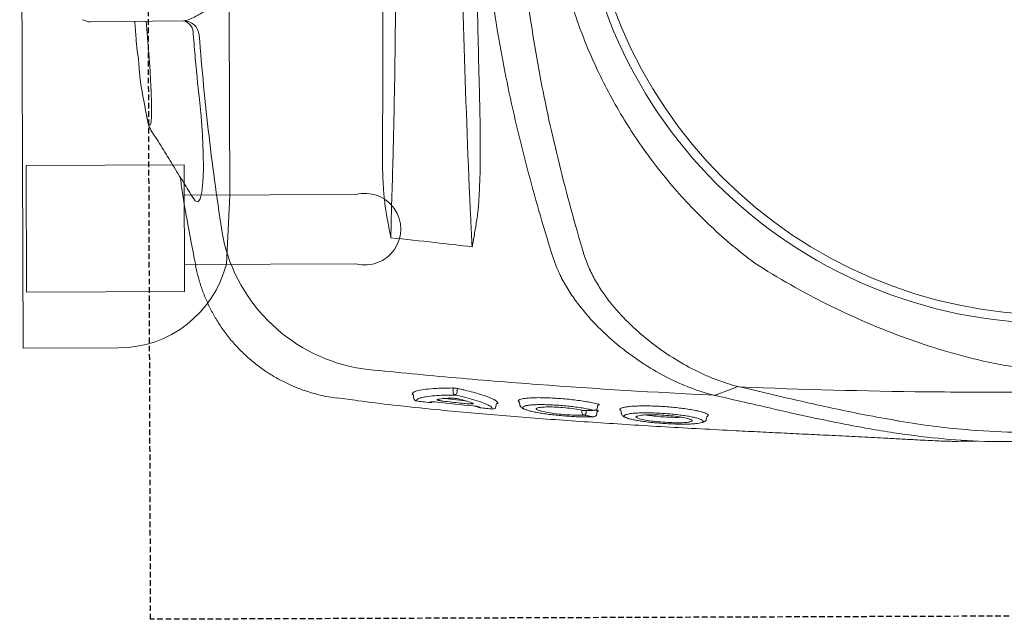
# Model space of a CAD drawing. Header units: millimetres. Extents: x 103872 to 294171, y 5570 to 32737.
# Tile 44 of 117: x 107040 to 107260, y 17289 to 17423. Entities that reach past the tile are written whole.
import ezdxf

# ---------------------------------------------------------------- set-up
doc = ezdxf.new("R2010")
doc.units = ezdxf.units.MM
doc.header["$LTSCALE"] = 2.5
doc.linetypes.add('11aa1PB-bd$0$11aa1PB-af$0$TRATTEGGIATA', pattern=[0.75, 0.5, -0.25])
for name, color, linetype, lineweight in [('CKD Equipments', 252, 'Continuous', 0), ('Dimension', 40, 'Continuous', 0), ('EQUIPMENT', 210, 'Continuous', 0)]:
    doc.layers.add(name, color=color, linetype=linetype, lineweight=lineweight)
doc.layers.add('FAINTEQUIP', color=253, linetype='Continuous')

# ---------------------------------------------------------------- blocks, each defined once
blk = doc.blocks.new('G$C62143A14')
at = {"color": 8, "linetype": 'Continuous', "lineweight": 0}
for p, q in [((133.76, 441.62), (133.99, 420.82)), ((113.93, 429.31), (112.94, 429.15)), ((130.32, 428.9), (133.9, 429.19)), ((79.21, 418.06), (79.21, 418.06)), ((49.55, 386.51), (49, 381.81)), ((49.57, 386.5), (49.57, 386.51)), ((48.88, 368.7), (48.87, 368.69)), ((49.39, 369.29), (49.5, 369.31)), ((50.37, 369.67), (50.78, 369.47)), ((49.44, 362.37), (48.95, 357.79)), ((50.85, 360.49), (51.48, 360.49)), ((51.33, 359.64), (50.86, 359.63)), ((47.71, 350.93), (47.62, 350.94)), ((47.68, 350.93), (48.05, 350.9)), ((48.57, 345.63), (48.03, 345.57)), ((45.34, 329.13), (45.33, 329.04)), ((45.95, 328.38), (46.32, 328.34)), ((46.82, 328.73), (46.75, 328.33)), ((46.79, 328.96), (46.78, 328.89)), ((47.41, 328.22), (47.77, 328.17)), ((46.65, 322.92), (46.12, 322.87)), ((44.97, 303.8), (45.36, 303.77)), ((45.65, 303.41), (45.51, 303.55)), ((45.8, 303.47), (45.65, 303.41)), ((49.57, 299.48), (50.21, 302.26))]:
    blk.add_line(p, q, dxfattribs=at)
at = {"color": 8, "linetype": 'Continuous', "lineweight": 0, "flags": 128}
for points in [[(94.26, 418.59), (93.66, 418.2), (93.46, 417.59), (94.13, 417.09), (95.62, 416.73), (97.89, 416.49), (100.81, 416.39), (104.33, 416.43), (108.32, 416.6), (112.67, 416.91), (116.39, 417.25), (120.19, 417.68), (120.19, 417.68), (120.19, 417.68)], [(50.36, 301.27), (50.36, 301.27), (50.36, 301.27)], [(51.87, 297.29), (51.12, 299.29), (50.37, 301.26)]]:
    blk.add_lwpolyline(points, dxfattribs=at)
at = {"color": 8, "linetype": 'Continuous', "lineweight": 0}
for radius in [106.93, 105]:
    blk.add_circle((173.18, 226), radius, dxfattribs=at)
for centre, radius, start, end in [((137.26, 441.66), 3.5, 149.6525, 180.6162), ((130.52, 420.79), 3.47, 274.6644, 0.6066), ((131.16, 421.56), 2.92, 266.0995, 345.287), ((93.4, 375.11), 37.74, 101.688, 171.5562), ((49.57, 368.62), 0.7, 105.1816, 173.5015), ((49.57, 368.62), 0.695, 105.2693, 173.8356), ((49.23, 365.55), 0.7, 173.3804, 218.7703), ((50.81, 359.83), 0.662, 86.742, 152.268), ((50.9, 360.34), 0.71, 196.8739, 266.2326), ((51.31, 359.28), 0.355, 16.969, 86.1806), ((51.49, 360.82), 0.331, 266.795, 332.1856), ((48.04, 354.42), 0.696, 128.4109, 174.5774), ((47.76, 351.62), 0.697, 174.0499, 258.4519), ((46.34, 331.01), 0.662, 90.4906, 162.5797), ((46.36, 331.4), 0.685, 195.9711, 268.143), ((46.03, 329.07), 0.7, 182.9235, 263.468), ((47.48, 328.91), 0.7, 181.8037, 263.5226)]:
    blk.add_arc(centre, radius, start, end, dxfattribs=at)
for points, knots in [([(124.61, 430.86), (123.92, 430.81), (120.23, 430.56), (116.76, 429.87), (113.93, 429.31)], [0, 0, 0, 0, 0.187713, 1, 1, 1, 1]), ([(133.87, 431.73), (132.61, 431.65), (129.52, 431.46), (126.44, 431.07), (124.61, 430.84)], [0, 0, 0, 0, 0.406128, 1, 1, 1, 1]), ([(109.39, 428.05), (108.12, 427.23), (105.58, 425.64), (101.69, 423.22), (97.89, 420.88), (95.41, 419.35), (94.24, 418.63)], [0, 0, 0, 0, 0.253353, 0.510138, 0.769176, 1, 1, 1, 1]), ([(112.72, 429.1), (112.54, 429.08), (112.03, 428.98), (111.21, 428.78), (110.45, 428.55), (109.86, 428.32), (109.52, 428.12), (109.39, 428.05)], [0, 0, 0, 0, 0.100787, 0.407598, 0.731303, 0.895894, 1, 1, 1, 1]), ([(112.94, 429.15), (112.46, 429.05), (111.51, 428.84), (110.75, 428.57), (110.53, 428.34), (110.88, 428.16), (111.82, 428.04), (113.29, 427.99), (115.28, 427.99), (117.7, 428.06), (120.5, 428.19), (123.59, 428.37), (126.9, 428.61), (129.18, 428.8), (130.32, 428.9)], [0, 0, 0, 0, 0.082617, 0.165235, 0.248974, 0.332713, 0.416293, 0.499873, 0.583402, 0.66693, 0.750192, 0.833453, 0.916727, 1, 1, 1, 1]), ([(99.02, 421.57), (97.86, 421.41), (91.22, 420.48), (84.64, 419.17), (79.21, 418.1)], [0, 0, 0, 0, 0.174606, 1, 1, 1, 1]), ([(133.99, 420.82), (134, 420.37), (134.2, 419.77), (134.72, 418.63), (134.93, 418.21), (135.3, 417.53), (135.44, 417.29), (135.72, 416.8), (135.87, 416.55), (136.64, 415.25), (137.37, 414.09), (138.58, 412.21), (139, 411.55), (139.88, 410.19), (140.34, 409.49), (141.72, 407.33), (142.68, 405.82), (144.62, 402.65), (145.6, 400.98), (147.49, 397.46), (148.39, 395.64), (149.56, 392.78), (149.93, 391.81), (150.58, 389.81), (150.87, 388.79), (151.1, 387.73)], [0, 0, 0, 0, 0.125, 0.125, 0.1875, 0.1875, 0.21875, 0.21875, 0.25, 0.25, 0.375, 0.375, 0.4375, 0.4375, 0.5, 0.5, 0.625, 0.625, 0.75, 0.75, 0.875, 0.875, 0.9375, 0.9375, 1, 1, 1, 1]), ([(120.19, 417.68), (120.42, 417.7), (120.64, 417.73), (121.09, 417.77), (121.76, 417.84), (123.33, 417.99), (124.68, 418.11), (127.37, 418.36), (129.17, 418.51), (130.97, 418.65)], [0, 0, 0, 0, 0.0625, 0.0625, 0.125, 0.25, 0.5, 0.5, 1, 1, 1, 1]), ([(79.19, 418.13), (79.18, 418.13), (78.27, 417.99), (76.52, 417.53), (73.94, 416.74), (71.43, 415.74), (68.99, 414.57), (66.56, 413.17), (64.18, 411.55), (61.88, 409.7), (59.76, 407.69), (57.83, 405.55), (56.09, 403.3), (54.54, 400.95), (53.19, 398.52), (52.04, 396.03), (51.09, 393.49), (50.34, 390.91), (49.81, 388.58), (49.62, 387.11), (49.54, 386.51)], [0, 0, 0, 0, 0.001134, 0.05921, 0.117416, 0.175724, 0.234114, 0.292568, 0.357035, 0.420781, 0.483687, 0.545808, 0.607185, 0.667848, 0.727816, 0.787098, 0.845698, 0.903609, 0.960817, 1, 1, 1, 1]), ([(85.76, 412.06), (89.48, 412.63), (96.91, 413.75), (108.15, 415.16), (119.44, 416.38), (127.01, 417.01), (130.8, 417.33)], [0, 0, 0, 0, 0.249615, 0.499229, 0.749615, 1, 1, 1, 1]), ([(120.19, 417.68), (120.19, 417.68), (120.19, 417.68), (120.19, 417.68), (120.19, 417.68), (120.19, 417.68), (120.19, 417.68)], [0.00000000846, 0.00000000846, 0.00000000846, 0.00000000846, 0.000000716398, 0.000000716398, 0.000000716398, 0.000001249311, 0.000001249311, 0.000001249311, 0.000001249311]), ([(120.19, 417.68), (120.19, 417.68), (120.19, 417.68), (120.19, 417.68), (120.19, 417.68), (120.19, 417.68)], [0, 0, 0, 0, 0.051824, 0.658198, 1, 1, 1, 1]), ([(48.93, 381.81), (48.6, 379.21), (47.9, 373.59), (47.04, 365.37), (46.3, 357.46), (45.69, 350.42), (45.11, 343.22), (44.57, 335.88), (44.05, 328.44), (43.55, 320.81), (43.08, 313.03), (42.64, 305.12), (42.26, 298.03), (41.95, 291.8), (41.68, 286.4), (41.42, 281.01), (41.15, 275.42), (40.92, 270.71), (40.72, 266.92), (40.56, 263.77), (40.38, 260.45), (40.21, 257.38), (40.08, 254.83), (39.98, 252.7), (39.9, 250.79), (39.84, 248.9), (39.83, 247.83), (39.91, 243.32)], [0, 0, 0, 0, 0.063316, 0.137046, 0.187379, 0.237747, 0.288072, 0.337874, 0.387718, 0.437523, 0.488782, 0.540075, 0.591317, 0.625909, 0.660493, 0.695746, 0.730982, 0.771161, 0.791716, 0.812265, 0.841912, 0.872106, 0.896195, 0.920292, 0.944907, 0.969526, 1, 1, 1, 1]), ([(50.21, 302.26), (50.81, 315.39), (51.6, 328.49), (53.06, 348.08), (53.59, 354.61), (54.76, 367.64), (55.39, 374.15), (56.07, 380.65)], [0, 0, 0, 0, 0.5, 0.5, 0.75, 0.75, 1, 1, 1, 1]), ([(92.96, 375.75), (93.53, 375.83), (94.1, 375.9), (95.25, 376.01), (95.82, 376.05), (97.55, 376.17), (98.7, 376.22), (102.15, 376.32), (104.46, 376.33), (106.77, 376.32)], [0, 0, 0, 0, 0.125, 0.125, 0.25, 0.25, 0.5, 0.5, 1, 1, 1, 1]), ([(106.77, 376.32), (114.3, 376.26), (121.85, 376.22), (136.97, 376.2), (144.55, 376.21), (152.13, 376.25)], [0, 0, 0, 0, 0.5, 0.5, 1, 1, 1, 1]), ([(162.82, 373.38), (156.9, 373.34), (151, 373.33), (139.22, 373.37), (133.34, 373.42), (121.64, 373.56), (115.82, 373.67), (104.29, 373.93), (98.57, 374.08), (92.89, 374.27)], [0, 0, 0, 0, 0.25, 0.25, 0.5, 0.5, 0.75, 0.75, 1, 1, 1, 1]), ([(48.88, 368.7), (48.82, 368.23), (48.77, 367.77), (48.72, 367.3), (48.66, 366.75), (48.59, 366.19), (48.53, 365.63)], [0, 0, 0, 0, 0.002, 0.002, 0.002, 0.004411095, 0.004411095, 0.004411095, 0.004411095]), ([(49.6, 367.67), (49.59, 367.74), (49.53, 368), (49.39, 368.32), (49.17, 368.7), (48.97, 368.7), (48.88, 368.7)], [0, 0, 0, 0, 0.074197, 0.28708, 0.641001, 1, 1, 1, 1]), ([(50.1, 369.38), (50.05, 369.37), (49.84, 369.35), (49.64, 369.33), (49.5, 369.31)], [0, 0, 0, 0, 0.205831, 1, 1, 1, 1]), ([(50.29, 369.5), (50.29, 369.5), (50.29, 369.5), (50.29, 369.49), (50.28, 369.48), (50.23, 369.43), (50.15, 369.38), (50.1, 369.38), (50.1, 369.38)], [0, 0, 0, 0, 0.014276, 0.209132, 0.380371, 0.579352, 0.841929, 1, 1, 1, 1]), ([(50.29, 369.5), (50.3, 369.54), (50.33, 369.64), (50.35, 369.66), (50.37, 369.67)], [0, 0, 0, 0, 0.370215, 1, 1, 1, 1]), ([(50.78, 369.47), (50.91, 369.23), (51.16, 368.75), (51.45, 367.18), (51.6, 365.66), (51.7, 364.15), (51.76, 362.77), (51.78, 361.37), (51.79, 360.67)], [0, 0, 0, 0, 0.21968, 0.439192, 0.658685, 0.696773, 0.849384, 1, 1, 1, 1]), ([(50.22, 360.13), (50.21, 360.96), (50.19, 362.64), (50.06, 364.8), (49.87, 366.58), (49.69, 367.32), (49.6, 367.67)], [0, 0, 0, 0, 0.240852, 0.487107, 0.75984, 1, 1, 1, 1]), ([(48.64, 365.54), (48.66, 365.53), (48.67, 365.47), (48.69, 365.36), (48.69, 365.31), (48.69, 365.21), (48.69, 365.15), (48.69, 365.02), (48.69, 364.96), (48.68, 364.81), (48.68, 364.74), (48.66, 364.5), (48.65, 364.33), (48.63, 364.16)], [0, 0, 0, 0, 0.25, 0.25, 0.375, 0.375, 0.5, 0.5, 0.625, 0.625, 0.75, 0.75, 1, 1, 1, 1]), ([(48.84, 362.72), (48.86, 362.83), (48.87, 362.94), (48.9, 363.16), (48.92, 363.26), (48.95, 363.45), (48.97, 363.55), (49.01, 363.71), (49.02, 363.78), (49.08, 363.96), (49.11, 364.04), (49.16, 364.08), (49.17, 364.08), (49.2, 364.05), (49.21, 364.03), (49.21, 363.99)], [0, 0, 0, 0, 0.125, 0.125, 0.25, 0.25, 0.375, 0.375, 0.5, 0.5, 0.75, 0.75, 0.875, 0.875, 1, 1, 1, 1]), ([(49.21, 363.99), (49.25, 363.83), (49.29, 363.65), (49.35, 363.26), (49.38, 363.04), (49.45, 362.33), (49.49, 361.79), (49.52, 361.18)], [0, 0, 0, 0, 0.25, 0.25, 0.5, 0.5, 1, 1, 1, 1]), ([(48.27, 357.44), (48.32, 357.9), (48.37, 358.37), (48.42, 358.83), (48.56, 360.13), (48.7, 361.42), (48.84, 362.72)], [0, 0, 0, 0, 0.002, 0.002, 0.002, 0.00758254, 0.00758254, 0.00758254, 0.00758254]), ([(48.01, 352.76), (48.15, 353.07), (48.49, 353.78), (49.05, 355.5), (49.64, 357.64), (50.03, 359.3), (50.22, 360.13)], [0, 0, 0, 0, 0.220226, 0.504612, 0.749666, 1, 1, 1, 1]), ([(51.65, 359.39), (51.61, 359.21), (51.57, 359.04), (51.49, 358.69), (51.37, 358.18), (51.25, 357.69), (51.02, 356.75), (50.86, 356.15), (50.56, 355.04), (50.4, 354.53), (50.1, 353.57), (49.95, 353.14), (49.52, 351.99), (49.25, 351.42), (48.94, 350.94), (48.88, 350.86), (48.76, 350.72), (48.7, 350.66), (48.53, 350.54), (48.43, 350.5), (48.33, 350.52)], [0, 0, 0, 0, 0.03125, 0.03125, 0.0625, 0.125, 0.125, 0.25, 0.25, 0.375, 0.375, 0.5, 0.5, 0.75, 0.75, 0.8125, 0.8125, 0.875, 0.875, 1, 1, 1, 1]), ([(49.52, 361.18), (49.52, 361.11), (49.52, 361.04), (49.52, 360.88), (49.52, 360.79), (49.51, 360.61), (49.5, 360.52), (49.49, 360.32), (49.48, 360.23), (49.46, 360.03), (49.45, 359.93), (49.42, 359.74), (49.41, 359.64), (49.38, 359.46), (49.36, 359.38), (49.33, 359.22), (49.31, 359.14), (49.3, 359.08)], [0, 0, 0, 0, 0.125, 0.125, 0.25, 0.25, 0.375, 0.375, 0.5, 0.5, 0.625, 0.625, 0.75, 0.75, 0.875, 0.875, 1, 1, 1, 1]), ([(51.79, 360.67), (51.79, 360.58), (51.79, 360.47), (51.77, 360.25), (51.76, 360.14), (51.74, 359.91), (51.72, 359.79), (51.69, 359.58), (51.67, 359.48), (51.65, 359.39)], [0, 0, 0, 0, 0.25, 0.25, 0.5, 0.5, 0.75, 0.75, 1, 1, 1, 1]), ([(48.36, 356.13), (48.33, 356.05), (48.29, 356.03), (48.26, 356.07), (48.25, 356.1), (48.23, 356.17), (48.22, 356.23), (48.22, 356.36), (48.21, 356.43), (48.21, 356.6), (48.22, 356.69), (48.22, 356.89), (48.23, 357), (48.25, 357.22), (48.26, 357.33), (48.27, 357.44)], [0, 0, 0, 0, 0.25, 0.25, 0.375, 0.375, 0.5, 0.5, 0.625, 0.625, 0.75, 0.75, 0.875, 0.875, 1, 1, 1, 1]), ([(49.3, 359.08), (49.22, 358.75), (49.13, 358.45), (48.97, 357.88), (48.89, 357.61), (48.66, 356.87), (48.5, 356.46), (48.36, 356.13)], [0, 0, 0, 0, 0.25, 0.25, 0.5, 0.5, 1, 1, 1, 1]), ([(89.48, 356.56), (102.2, 357.15), (115.02, 357.64), (140.91, 358.4), (153.96, 358.68), (167.14, 358.84)], [0, 0, 0, 0, 0.5, 0.5, 1, 1, 1, 1]), ([(47.76, 355.99), (47.74, 355.82), (47.72, 355.65), (47.69, 355.41), (47.68, 355.33), (47.65, 355.19), (47.64, 355.12), (47.61, 354.99), (47.6, 354.93), (47.57, 354.82), (47.56, 354.77), (47.52, 354.65), (47.5, 354.6), (47.48, 354.58)], [0, 0, 0, 0, 0.25, 0.25, 0.375, 0.375, 0.5, 0.5, 0.625, 0.625, 0.75, 0.75, 1, 1, 1, 1]), ([(83.55, 356.23), (83.51, 356.25), (83.46, 356.26), (83.42, 356.27), (83.41, 356.28), (83.41, 356.28), (83.4, 356.28)], [0, 0, 0, 0, 0.0001941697, 0.0001941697, 0.0001941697, 0.0002311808, 0.0002311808, 0.0002311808, 0.0002311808]), ([(89.45, 355.2), (88.46, 355.35), (87.48, 355.52), (86, 355.77), (85.51, 355.86), (84.77, 355.99), (84.53, 356.03), (84.16, 356.1), (84.04, 356.13), (83.85, 356.16), (83.79, 356.17), (83.67, 356.2), (83.61, 356.21), (83.55, 356.23)], [0, 0, 0, 0, 0.5, 0.5, 0.75, 0.75, 0.875, 0.875, 0.9375, 0.9375, 0.96875, 0.96875, 1, 1, 1, 1]), ([(117.12, 354.6), (114.8, 354.54), (112.49, 354.49), (107.86, 354.43), (105.55, 354.42), (100.93, 354.46), (98.63, 354.5), (95.17, 354.66), (94.02, 354.72), (92.3, 354.86), (91.73, 354.91), (90.59, 355.04), (90.02, 355.11), (89.45, 355.2)], [0, 0, 0, 0, 0.25, 0.25, 0.5, 0.5, 0.75, 0.75, 0.875, 0.875, 0.9375, 0.9375, 1, 1, 1, 1]), ([(158.9, 355.44), (151.92, 355.34), (144.94, 355.22), (131.01, 354.94), (124.06, 354.78), (117.12, 354.6)], [0, 0, 0, 0, 0.5, 0.5, 1, 1, 1, 1]), ([(47.35, 354.48), (47.3, 354.02), (47.25, 353.55), (47.21, 353.09), (47.16, 352.63), (47.11, 352.16), (47.07, 351.7)], [0, 0, 0, 0, 0.002, 0.002, 0.002, 0.003999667, 0.003999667, 0.003999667, 0.003999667]), ([(47.07, 351.7), (47.19, 351.73), (47.44, 351.79), (47.76, 352.19), (47.97, 352.67), (48.01, 352.76)], [0, 0, 0, 0, 0.4433, 0.896253, 1, 1, 1, 1]), ([(82.05, 338.49), (88.31, 340.43), (94.62, 342.26), (104.17, 344.77), (107.37, 345.57), (113.78, 347.08), (117, 347.79), (126.68, 349.77), (133.19, 350.9), (143.02, 352.25), (146.31, 352.64), (152.9, 353.29), (156.2, 353.56), (159.5, 353.76)], [0, 0, 0, 0, 0.25, 0.25, 0.375, 0.375, 0.5, 0.5, 0.75, 0.75, 0.875, 0.875, 1, 1, 1, 1]), ([(48.05, 350.9), (48.08, 350.89), (48.15, 350.88), (48.22, 350.82), (48.27, 350.76), (48.29, 350.71), (48.29, 350.69), (48.29, 350.69), (48.29, 350.69)], [0, 0, 0, 0, 0.175463, 0.400939, 0.589495, 0.747071, 0.890518, 1, 1, 1, 1]), ([(48.33, 350.52), (48.33, 350.53), (48.31, 350.55), (48.29, 350.61), (48.29, 350.69), (48.29, 350.69)], [0, 0, 0, 0, 0.3650586, 0.9797373, 1, 1, 1, 1]), ([(48.74, 345.83), (48.76, 345.86), (48.87, 345.99), (49, 345.97), (49.09, 345.79), (49.13, 345.73)], [0, 0, 0, 0, 0.160118, 0.714475, 1, 1, 1, 1]), ([(162.9, 345.95), (156.01, 345.65), (149.15, 345.08), (138.9, 343.85), (135.48, 343.38), (128.69, 342.33), (125.3, 341.74), (115.17, 339.84), (108.47, 338.36), (98.51, 335.9), (95.2, 335.04), (88.61, 333.25), (85.33, 332.31), (82.06, 331.35)], [0, 0, 0, 0, 0.25, 0.25, 0.375, 0.375, 0.5, 0.5, 0.75, 0.75, 0.875, 0.875, 1, 1, 1, 1]), ([(47.01, 344.4), (46.98, 344.33), (46.88, 344.11), (46.69, 343.49), (46.46, 342.54), (46.24, 341.39), (46.03, 340.08), (45.84, 338.67), (45.67, 337.16), (45.53, 335.62), (45.42, 334.09), (45.34, 332.62), (45.3, 331.25), (45.3, 330.07), (45.32, 329.43), (45.34, 329.13)], [0, 0, 0, 0, 0.034967, 0.11668, 0.198521, 0.28284, 0.363401, 0.446271, 0.52675, 0.609595, 0.689692, 0.772207, 0.85087, 0.93183, 1, 1, 1, 1]), ([(46.79, 328.96), (46.87, 329.3), (47.03, 330), (47.26, 331.25), (47.48, 332.65), (47.66, 334.12), (47.82, 335.66), (47.94, 337.19), (48.02, 338.69), (48.07, 340.09), (48.07, 341.38), (48.03, 342.5), (47.95, 343.44), (47.87, 344.05), (47.8, 344.27), (47.79, 344.33)], [0, 0, 0, 0, 0.081121, 0.164592, 0.245691, 0.329206, 0.409093, 0.49132, 0.570813, 0.652715, 0.73066, 0.81084, 0.889237, 0.969944, 1, 1, 1, 1]), ([(48.03, 345.57), (47.98, 345.55), (47.79, 345.55), (47.54, 345.37), (47.32, 345.13), (47.17, 344.9), (47.09, 344.69), (47.01, 344.4)], [0, 0, 0, 0, 0.085263, 0.298133, 0.53129, 0.85157, 1, 1, 1, 1]), ([(47.79, 344.33), (47.76, 344.44), (47.68, 344.73), (47.54, 344.94), (47.34, 344.96), (47.17, 344.77), (47.05, 344.49), (47.01, 344.4)], [0, 0, 0, 0, 0.142974, 0.381895, 0.621008, 0.867279, 1, 1, 1, 1]), ([(49.13, 345.73), (49.16, 345.68), (49.25, 345.55), (49.38, 345.02), (49.51, 344.18), (49.59, 343.09), (49.63, 341.8), (49.62, 340.35), (49.57, 338.78), (49.47, 337.13), (49.34, 335.45), (49.17, 333.78), (48.96, 332.16), (48.73, 330.64), (48.47, 329.22), (48.28, 328.43), (48.19, 328.03)], [0, 0, 0, 0, 0.036944, 0.111064, 0.185167, 0.25898, 0.332797, 0.405887, 0.478972, 0.551758, 0.624553, 0.69822, 0.771885, 0.845998, 0.920119, 1, 1, 1, 1]), ([(48.57, 345.63), (48.57, 345.63), (48.63, 345.76), (48.69, 345.8), (48.74, 345.83)], [0, 0, 0, 0, 0.031421, 1, 1, 1, 1]), ([(45.71, 331.21), (45.69, 331.75), (45.67, 332.78), (45.76, 334.81), (45.94, 336.87), (46.19, 338.84), (46.49, 340.42), (46.71, 341.33), (46.82, 341.49), (46.83, 341.5)], [0, 0, 0, 0, 0.170858, 0.332147, 0.492014, 0.656195, 0.819988, 0.986588, 1, 1, 1, 1]), ([(47.35, 341.5), (47.4, 341.27), (47.51, 340.77), (47.56, 339.28), (47.52, 337.42), (47.37, 335.36), (47.13, 333.35), (46.9, 331.99), (46.76, 331.38), (46.73, 331.23)], [0, 0, 0, 0, 0.140566, 0.301933, 0.463305, 0.622013, 0.785773, 0.94855, 1, 1, 1, 1]), ([(46.83, 341.5), (46.92, 341.67), (47.11, 342.02), (47.29, 341.92), (47.35, 341.55), (47.35, 341.5)], [0, 0, 0, 0, 0.4462454, 0.9349282, 1, 1, 1, 1]), ([(79.75, 293.03), (82.31, 296.45), (85.04, 299.7), (90.82, 305.84), (93.86, 308.74), (100.26, 314.21), (103.61, 316.77), (108.01, 319.76), (108.9, 320.35), (110.69, 321.5), (111.6, 322.06), (114.34, 323.72), (116.19, 324.76), (121.81, 327.74), (125.65, 329.52), (133.49, 332.64), (137.5, 334), (142.63, 335.43), (143.66, 335.7), (145.73, 336.21), (146.78, 336.46), (149.91, 337.15), (152, 337.55), (158.29, 338.58), (162.49, 339.04), (166.97, 339.32)], [0, 0, 0, 0, 0.125, 0.125, 0.25, 0.25, 0.375, 0.375, 0.40625, 0.40625, 0.4375, 0.4375, 0.5, 0.5, 0.625, 0.625, 0.75, 0.75, 0.78125, 0.78125, 0.8125, 0.8125, 0.875, 0.875, 1, 1, 1, 1]), ([(50.2, 302.21), (50.41, 303.06), (50.64, 303.91), (51.18, 305.63), (51.48, 306.49), (52.46, 309.06), (53.22, 310.78), (54.96, 314.19), (55.94, 315.9), (57.56, 318.43), (58.13, 319.28), (59.03, 320.54), (59.34, 320.96), (59.96, 321.8), (60.29, 322.21), (61.93, 324.29), (63.33, 325.9), (66.37, 329.01), (68, 330.49), (70.64, 332.59), (71.56, 333.27), (73.48, 334.56), (74.47, 335.17), (76.51, 336.3), (77.56, 336.82), (79.2, 337.51), (79.75, 337.73), (80.6, 338.03), (80.88, 338.13), (81.46, 338.31), (81.75, 338.4), (82.04, 338.48)], [0, 0, 0, 0, 0.0625, 0.0625, 0.125, 0.125, 0.25, 0.25, 0.375, 0.375, 0.4375, 0.4375, 0.46875, 0.46875, 0.5, 0.5, 0.625, 0.625, 0.75, 0.75, 0.8125, 0.8125, 0.875, 0.875, 0.9375, 0.9375, 0.96875, 0.96875, 0.984375, 0.984375, 1, 1, 1, 1]), ([(45.34, 329.13), (45.4, 329.49), (45.46, 329.84), (45.52, 330.2), (45.58, 330.54), (45.64, 330.87), (45.71, 331.21)], [0, 0, 0, 0, 0.002000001, 0.002000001, 0.002000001, 0.003901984, 0.003901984, 0.003901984, 0.003901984]), ([(46.33, 331.68), (46.41, 331.68), (46.49, 331.68), (46.57, 331.68), (46.69, 331.69), (46.81, 331.69), (46.83, 331.69)], [0.0007933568, 0.0007933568, 0.0007933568, 0.0007933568, 0.0011395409, 0.0011395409, 0.0011395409, 0.0016472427, 0.0016472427, 0.0016472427, 0.0016472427]), ([(46.74, 330.72), (46.69, 330.72), (46.56, 330.72), (46.42, 330.72), (46.34, 330.72)], [0, 0, 0, 0, 0.397181, 1, 1, 1, 1]), ([(46.73, 331.23), (46.74, 330.87), (46.75, 330.51), (46.76, 330.15), (46.77, 329.75), (46.78, 329.36), (46.79, 328.96)], [0, 0, 0, 0, 0.002000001, 0.002000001, 0.002000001, 0.004171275, 0.004171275, 0.004171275, 0.004171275]), ([(81.91, 331.3), (81.36, 331.14), (80.83, 330.96), (79.77, 330.57), (79.26, 330.35), (77.73, 329.68), (76.75, 329.18), (75.33, 328.37), (74.86, 328.09), (73.94, 327.5), (73.48, 327.2), (72.15, 326.27), (71.29, 325.63), (68.84, 323.63), (67.32, 322.21), (64.5, 319.27), (63.18, 317.74), (60.74, 314.58), (59.62, 312.99), (57.58, 309.77), (56.66, 308.15), (55.43, 305.71), (55.04, 304.9), (54.31, 303.27), (53.97, 302.45), (53.04, 300), (52.53, 298.38), (52.13, 296.78)], [0, 0, 0, 0, 0.03125, 0.03125, 0.0625, 0.0625, 0.125, 0.125, 0.15625, 0.15625, 0.1875, 0.1875, 0.25, 0.25, 0.375, 0.375, 0.5, 0.5, 0.625, 0.625, 0.75, 0.75, 0.8125, 0.8125, 0.875, 0.875, 1, 1, 1, 1]), ([(46.32, 328.34), (46.36, 328.33), (46.44, 328.31), (46.52, 328.25), (46.56, 328.19), (46.57, 328.18), (46.57, 328.17), (46.57, 328.17), (46.57, 328.16)], [0, 0, 0, 0, 0.254985, 0.463826, 0.637296, 0.783337, 0.926867, 1, 1, 1, 1]), ([(46.75, 328.33), (46.73, 328.23), (46.71, 328.14), (46.67, 328.01), (46.66, 327.97), (46.63, 327.96), (46.62, 327.96), (46.61, 327.98), (46.6, 327.99), (46.59, 328.04), (46.58, 328.07), (46.58, 328.14), (46.58, 328.15), (46.57, 328.16)], [0, 0, 0, 0, 0.25, 0.25, 0.5, 0.5, 0.625, 0.625, 0.75, 0.75, 0.875, 0.875, 1, 1, 1, 1]), ([(47.77, 328.17), (47.78, 328.17), (47.82, 328.17), (47.9, 328.14), (47.97, 328.08), (48.01, 328.02), (48.01, 328), (48.01, 327.99), (48.01, 327.99)], [0, 0, 0, 0, 0.005493, 0.289143, 0.515025, 0.705708, 0.87243, 1, 1, 1, 1]), ([(48.19, 328.03), (48.18, 327.98), (48.15, 327.87), (48.1, 327.78), (48.05, 327.81), (48.02, 327.89), (48.01, 327.98), (48.01, 327.99)], [0, 0, 0, 0, 0.170931, 0.43557, 0.700344, 0.964272, 1, 1, 1, 1]), ([(45.11, 321.69), (45.09, 321.64), (45, 321.45), (44.84, 320.86), (44.63, 319.96), (44.44, 318.85), (44.25, 317.58), (44.09, 316.19), (43.95, 314.73), (43.84, 313.22), (43.76, 311.73), (43.71, 310.29), (43.69, 308.94), (43.71, 307.72), (43.77, 306.65), (43.85, 305.81), (43.93, 305.27), (43.99, 305.12), (44, 305.09)], [0, 0, 0, 0, 0.023226, 0.092931, 0.162639, 0.232676, 0.302714, 0.372201, 0.441684, 0.510683, 0.579678, 0.648044, 0.716408, 0.784299, 0.852186, 0.919822, 0.987451, 1, 1, 1, 1]), ([(46.12, 322.87), (46.08, 322.84), (45.89, 322.85), (45.64, 322.67), (45.42, 322.43), (45.27, 322.2), (45.19, 321.99), (45.11, 321.69)], [0, 0, 0, 0, 0.0760045, 0.2920195, 0.5221541, 0.8303026, 1, 1, 1, 1]), ([(45.89, 321.6), (45.87, 321.66), (45.81, 321.92), (45.67, 322.18), (45.47, 322.26), (45.28, 322.08), (45.16, 321.8), (45.11, 321.69)], [0, 0, 0, 0, 0.074975, 0.308763, 0.600633, 0.840221, 1, 1, 1, 1]), ([(47.15, 323.14), (47.22, 323.01), (47.36, 322.78), (47.52, 322.03), (47.64, 321.1), (47.73, 319.94), (47.78, 318.6), (47.78, 317.11), (47.75, 315.53), (47.67, 313.89), (47.55, 312.24), (47.4, 310.61), (47.22, 309.05), (47.01, 307.61), (46.77, 306.32), (46.53, 305.23), (46.28, 304.37), (46.03, 303.74), (45.88, 303.56), (45.8, 303.47)], [0, 0, 0, 0, 0.066966, 0.12566, 0.184351, 0.242449, 0.30055, 0.358196, 0.415842, 0.473121, 0.530398, 0.588231, 0.646066, 0.704525, 0.762985, 0.822038, 0.881088, 0.940546, 1, 1, 1, 1]), ([(46.65, 322.92), (46.66, 322.94), (46.72, 323.08), (46.78, 323.12), (46.83, 323.14)], [0, 0, 0, 0, 0.269637, 1, 1, 1, 1]), ([(46.83, 323.14), (46.86, 323.17), (46.97, 323.31), (47.07, 323.21), (47.15, 323.14)], [0, 0, 0, 0, 0.258674, 1, 1, 1, 1]), ([(44.77, 305.11), (44.81, 305.22), (44.93, 305.5), (45.13, 306.21), (45.35, 307.2), (45.55, 308.37), (45.74, 309.69), (45.91, 311.11), (46.04, 312.6), (46.14, 314.11), (46.21, 315.58), (46.24, 316.99), (46.22, 318.29), (46.18, 319.46), (46.1, 320.44), (46, 321.18), (45.92, 321.48), (45.89, 321.6)], [0, 0, 0, 0, 0.045419, 0.115839, 0.186799, 0.257754, 0.32863, 0.399501, 0.469663, 0.539816, 0.608957, 0.678085, 0.746838, 0.815591, 0.884388, 0.95319, 1, 1, 1, 1]), ([(45.03, 319.21), (45.08, 319.31), (45.23, 319.62), (45.41, 319.65), (45.5, 319.28), (45.51, 319.2)], [0, 0, 0, 0, 0.294516, 0.862877, 1, 1, 1, 1]), ([(44.19, 307.56), (44.18, 307.58), (44.1, 307.78), (44.03, 308.8), (43.99, 310.49), (44.06, 312.55), (44.21, 314.67), (44.44, 316.66), (44.72, 318.23), (44.92, 319.03), (45.02, 319.2), (45.03, 319.21)], [0, 0, 0, 0, 0.015121, 0.155418, 0.294804, 0.433435, 0.572075, 0.71203, 0.853105, 0.994782, 1, 1, 1, 1]), ([(45.51, 319.2), (45.57, 319.04), (45.69, 318.64), (45.79, 317.29), (45.81, 315.44), (45.72, 313.35), (45.53, 311.24), (45.28, 309.37), (44.99, 307.95), (44.8, 307.52), (44.72, 307.33)], [0, 0, 0, 0, 0.0984, 0.230543, 0.361452, 0.492139, 0.623641, 0.756097, 0.8899, 1, 1, 1, 1]), ([(45.26, 309.38), (45.24, 309.62), (45.2, 310.29), (45.23, 311.82), (45.32, 313.71), (45.49, 315.53), (45.65, 316.8), (45.75, 317.23), (45.77, 317.32)], [0, 0, 0, 0, 0.1171914, 0.3236173, 0.5316923, 0.7421657, 0.9517971, 1, 1, 1, 1]), ([(44.47, 307), (44.44, 307.01), (44.33, 307.03), (44.25, 307.33), (44.19, 307.56)], [0, 0, 0, 0, 0.26459, 1, 1, 1, 1]), ([(44.72, 307.33), (44.7, 307.27), (44.61, 307.01), (44.53, 307.01), (44.47, 307)], [0, 0, 0, 0, 0.212645, 1, 1, 1, 1]), ([(44, 305.09), (44.04, 304.8), (44.09, 304.57), (44.21, 304.32), (44.42, 304.02), (44.64, 303.9), (44.97, 303.8)], [0, 0, 0, 0, 0.150992, 0.540293, 0.796534, 1, 1, 1, 1]), ([(44, 305.09), (44.04, 304.95), (44.14, 304.63), (44.26, 304.57), (44.32, 304.54)], [0, 0, 0, 0, 0.453626, 1, 1, 1, 1]), ([(44.32, 304.54), (44.44, 304.58), (44.58, 304.62), (44.74, 305.04), (44.77, 305.11)], [0, 0, 0, 0, 0.8365957, 1, 1, 1, 1]), ([(45.51, 303.55), (45.47, 303.56), (45.41, 303.59), (45.37, 303.74), (45.36, 303.77)], [0, 0, 0, 0, 0.735294, 1, 1, 1, 1]), ([(50.2, 302.21), (50.19, 302.14), (50.18, 302.06), (50.17, 301.89), (50.18, 301.81), (50.21, 301.64), (50.23, 301.56), (50.28, 301.41), (50.32, 301.34), (50.36, 301.27)], [0, 0, 0, 0, 0.25, 0.25, 0.5, 0.5, 0.75, 0.75, 1, 1, 1, 1]), ([(50.2, 302.21), (50.2, 302.22), (50.2, 302.22), (50.21, 302.23), (50.21, 302.24), (50.21, 302.25), (50.21, 302.26)], [0, 0, 0, 0, 0.00003361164, 0.00003361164, 0.00003361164, 0.00009841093, 0.00009841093, 0.00009841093, 0.00009841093]), ([(45.6, 147.31), (45.02, 149.63), (44.08, 153.42), (43.14, 158.58), (42.52, 162.49), (42.07, 166.08), (41.78, 169.32), (41.57, 172.51), (41.43, 175.54), (41.32, 178.54), (41.24, 181.43), (41.18, 184.13), (41.11, 187.04), (41.05, 190.57), (40.96, 194.84), (40.86, 199.86), (40.72, 205.12), (40.58, 210.4), (40.42, 215.41), (40.27, 220), (40.12, 224.07), (39.98, 227.69), (39.87, 230.87), (39.8, 233.7), (39.73, 239.01), (39.98, 246.66), (40.84, 255.43), (41.86, 262.6), (42.9, 268.77), (44.25, 275.81), (46, 283.98), (47.78, 291.81), (49.04, 297.24), (49.57, 299.48)], [0, 0, 0, 0, 0.0593635, 0.0971043, 0.1348438, 0.1667324, 0.198607, 0.2201848, 0.2417788, 0.2633349, 0.278122, 0.2929063, 0.3080418, 0.3231723, 0.3441056, 0.3655953, 0.3864814, 0.4080077, 0.4295299, 0.4486306, 0.4683357, 0.4884205, 0.5086324, 0.5289688, 0.5492243, 0.6333183, 0.7152132, 0.756242, 0.7972696, 0.8516973, 0.906117, 0.9611972, 1, 1, 1, 1]), ([(52.02, 296.33), (51.42, 293.79), (50.23, 288.7), (48.59, 281.61), (47.1, 274.85), (45.67, 268), (44.9, 263.56), (44.47, 261.16)], [0, 0, 0, 0, 0.192621, 0.385484, 0.57846, 0.771235, 1, 1, 1, 1]), ([(55.29, 128.94), (54.17, 142.82), (53.27, 156.72), (51.87, 184.59), (51.39, 198.55), (50.98, 219.52), (50.9, 226.52), (50.84, 240.51), (50.86, 247.5), (51.08, 268.46), (51.45, 282.4), (52.02, 296.33)], [0, 0, 0, 0, 0.25, 0.25, 0.5, 0.5, 0.625, 0.625, 0.75, 0.75, 1, 1, 1, 1]), ([(81.21, 156.98), (79.47, 159.59), (77.81, 162.21), (74.65, 167.51), (73.14, 170.18), (70.29, 175.58), (68.94, 178.31), (66.39, 183.83), (65.2, 186.62), (62.96, 192.26), (61.93, 195.1), (60.52, 199.39), (60.07, 200.83), (59.22, 203.72), (58.82, 205.17), (58.08, 208.1), (57.73, 209.57), (57.1, 212.54), (56.82, 214.04), (56.34, 217.05), (56.15, 218.57), (55.94, 220.88), (55.88, 221.66), (55.82, 222.82), (55.8, 223.21), (55.78, 224), (55.77, 224.39), (55.75, 226.36), (55.8, 227.92), (56.02, 230.99), (56.19, 232.52), (56.6, 235.54), (56.85, 237.04), (57.42, 240.02), (57.73, 241.5), (58.42, 244.43), (58.79, 245.89), (59.57, 248.78), (59.98, 250.22), (61.29, 254.51), (62.26, 257.35), (65.39, 265.8), (67.81, 271.36), (71.95, 279.63), (73.4, 282.35), (76.46, 287.74), (78.07, 290.4), (79.75, 293.03)], [0, 0, 0, 0, 0.0625, 0.0625, 0.125, 0.125, 0.1875, 0.1875, 0.25, 0.25, 0.3125, 0.3125, 0.34375, 0.34375, 0.375, 0.375, 0.40625, 0.40625, 0.4375, 0.4375, 0.46875, 0.46875, 0.484375, 0.484375, 0.492187, 0.492187, 0.5, 0.5, 0.53125, 0.53125, 0.5625, 0.5625, 0.59375, 0.59375, 0.625, 0.625, 0.65625, 0.65625, 0.6875, 0.6875, 0.75, 0.75, 0.875, 0.875, 0.9375, 0.9375, 1, 1, 1, 1]), ([(44.47, 261.16), (44.44, 260.98), (43.93, 258.18), (43.23, 253.09), (42.27, 244.62), (41.92, 237.77), (41.88, 232.66), (41.9, 230.93), (41.91, 230.14)], [0, 0, 0, 0, 0.016162, 0.250764, 0.485322, 0.836539, 0.925214, 1, 1, 1, 1])]:
    blk.add_open_spline(points, degree=3, knots=knots, dxfattribs=at)
for points in [[(85.4, 374.43), (87.9, 374.93), (90.42, 375.4), (92.96, 375.75)], [(84.34, 364.56), (84.74, 367.84), (85.09, 371.14), (85.4, 374.43)], [(92.89, 374.27), (90.43, 374.34), (87.93, 374.4), (85.4, 374.43)], [(48.63, 364.16), (48.33, 361.44), (48.04, 358.72), (47.76, 355.99)], [(48.53, 365.63), (48.57, 365.61), (48.61, 365.59), (48.64, 365.54)], [(83.4, 356.28), (83.73, 359.04), (84.04, 361.8), (84.34, 364.56)], [(83.4, 356.28), (85.44, 356.36), (87.47, 356.46), (89.48, 356.56)], [(47.48, 354.58), (47.43, 354.53), (47.39, 354.5), (47.35, 354.48)], [(82.05, 338.49), (82.05, 338.49), (82.04, 338.48), (82.04, 338.48)], [(82.06, 331.35), (82.01, 331.33), (81.96, 331.32), (81.91, 331.3)], [(50.36, 301.27), (50.36, 301.27), (50.36, 301.27), (50.37, 301.26)], [(51.87, 297.29), (52.01, 297.13), (52.1, 296.95), (52.13, 296.78)], [(52.13, 296.78), (52.09, 296.63), (52.06, 296.48), (52.02, 296.33)]]:
    blk.add_open_spline(points, degree=3, dxfattribs=at)
at = {"layer": 'EQUIPMENT', "color": 8}
for p, q in [((79.6, 382.18), (79.45, 420.64)), ((79.6, 382.18), (79.45, 420.64)), ((79.49, 411.25), (94.99, 410.49)), ((79.49, 411.25), (94.99, 410.49))]:
    blk.add_line(p, q, dxfattribs=at)
blk.add_lwpolyline([(255.93, 413.33, 0.294125), (270.5, 436.14), (270.42, 457.48), (60.67, 456.7), (60.75, 435.36, 0.340822), (79.49, 411.25)], format="xyb", dxfattribs=at)
blk.add_lwpolyline([(255.93, 413.33, 0.294125), (270.5, 436.14), (270.42, 457.48), (60.67, 456.7), (60.75, 435.36, 0.340822), (79.49, 411.25)], format="xyb", dxfattribs=at)
blk.add_lwpolyline([(255.93, 413.33, 0.294125), (270.5, 436.14), (270.42, 457.48), (60.67, 456.7), (60.75, 435.36, 0.340822), (79.49, 411.25)], format="xyb", dxfattribs=at)
blk.add_lwpolyline([(255.93, 413.33, 0.294125), (270.5, 436.14), (270.42, 457.48), (60.67, 456.7), (60.75, 435.36, 0.340822), (79.49, 411.25)], format="xyb", dxfattribs=at)
blk.add_lwpolyline([(255.93, 413.33, 0.294125), (270.5, 436.14), (270.42, 457.48), (60.67, 456.7), (60.75, 435.36, 0.340822), (79.49, 411.25)], format="xyb", dxfattribs=at)
blk.add_lwpolyline([(255.93, 413.33, 0.294125), (270.5, 436.14), (270.42, 457.48), (60.67, 456.7), (60.75, 435.36, 0.340822), (79.49, 411.25)], format="xyb", dxfattribs=at)
blk.add_lwpolyline([(255.93, 413.33, 0.294125), (270.5, 436.14), (270.42, 457.48), (60.67, 456.7), (60.75, 435.36, 0.340822), (79.49, 411.25)], format="xyb", dxfattribs=at)
blk.add_lwpolyline([(255.93, 413.33, 0.294125), (270.5, 436.14), (270.42, 457.48), (60.67, 456.7), (60.75, 435.36, 0.340822), (79.49, 411.25)], format="xyb", dxfattribs=at)
blk.add_lwpolyline([(73.4, 420.62), (101.73, 420.72), (101.6, 456.07), (73.27, 455.96)], close=True, dxfattribs=at)
blk.add_lwpolyline([(73.4, 420.62), (101.73, 420.72), (101.6, 456.07), (73.27, 455.96)], close=True, dxfattribs=at)
blk.add_lwpolyline([(73.4, 420.62), (101.73, 420.72), (101.6, 456.07), (73.27, 455.96)], close=True, dxfattribs=at)
blk.add_lwpolyline([(73.4, 420.62), (101.73, 420.72), (101.6, 456.07), (73.27, 455.96)], close=True, dxfattribs=at)
blk.add_lwpolyline([(73.4, 420.62), (101.73, 420.72), (101.6, 456.07), (73.27, 455.96)], close=True, dxfattribs=at)
blk.add_lwpolyline([(73.4, 420.62), (101.73, 420.72), (101.6, 456.07), (73.27, 455.96)], close=True, dxfattribs=at)
blk.add_lwpolyline([(73.4, 420.62), (101.73, 420.72), (101.6, 456.07), (73.27, 455.96)], close=True, dxfattribs=at)
blk.add_lwpolyline([(73.4, 420.62), (101.73, 420.72), (101.6, 456.07), (73.27, 455.96)], close=True, dxfattribs=at)
for points in [[(95.09, 382.23), (94.95, 420.7)], [(95.09, 382.23), (94.95, 420.7)], [(95.09, 382.23), (94.95, 420.7)], [(95.09, 382.23), (94.95, 420.7)], [(95.09, 382.23), (94.95, 420.7)], [(95.09, 382.23), (94.95, 420.7)], [(95.09, 382.23), (94.95, 420.7)], [(95.09, 382.23), (94.95, 420.7)], [(94.99, 410.49), (154.93, 410.71)], [(94.99, 410.49), (154.93, 410.71)], [(94.99, 410.49), (154.93, 410.71)], [(94.99, 410.49), (154.93, 410.71)], [(94.99, 410.49), (154.93, 410.71)], [(94.99, 410.49), (154.93, 410.71)], [(94.99, 410.49), (154.93, 410.71)], [(94.99, 410.49), (154.93, 410.71)]]:
    blk.add_lwpolyline(points, dxfattribs=at)
blk.add_arc((87.35, 380.22), 8, 165.8268, 14.5999, dxfattribs=at)
blk.add_arc((87.35, 380.22), 8, 165.8268, 14.5999, dxfattribs=at)
blk.add_arc((87.35, 380.22), 8, 165.8268, 14.5999, dxfattribs=at)
blk.add_arc((87.35, 380.22), 8, 165.8268, 14.5999, dxfattribs=at)
blk.add_arc((87.35, 380.22), 8, 165.8268, 14.5999, dxfattribs=at)
blk.add_arc((87.35, 380.22), 8, 165.8268, 14.5999, dxfattribs=at)
blk.add_arc((87.35, 380.22), 8, 165.8268, 14.5999, dxfattribs=at)
blk.add_arc((87.35, 380.22), 8, 165.8268, 14.5999, dxfattribs=at)
at = {"layer": 'FAINTEQUIP', "color": 8, "linetype": '11aa1PB-bd$0$11aa1PB-af$0$TRATTEGGIATA'}
blk.add_lwpolyline([(337, 429.45), (338.5, 25.45), (1.5, 24.2), (0, 428.19), (337, 429.45)], dxfattribs=at)
blk = doc.blocks.new('ARCH')
at = {"layer": 'CKD Equipments', "color": 8, "ltscale": 0.25, "rotation": 90}
blk.add_blockref('G$C62143A14', (116305.46, 17289.14), dxfattribs=at)

msp = doc.modelspace()

# ---------------------------------------------------------------- block references
at = {"layer": 'Dimension'}
msp.add_blockref('ARCH', (-8807.98, 0), dxfattribs=at)

doc.saveas('drawing.dxf')
